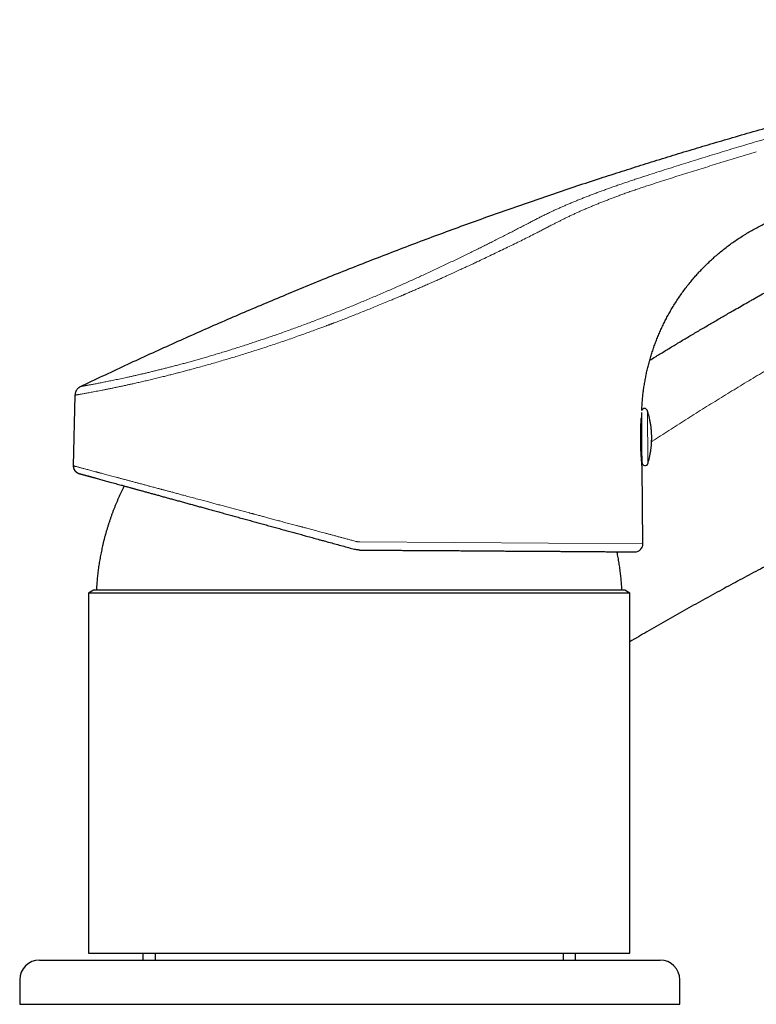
# Model space of a CAD drawing. Header units: millimetres. Extents: x 8 to 802, y 12 to 450.
# Tile 27 of 28: x 609 to 684, y 349 to 449. Entities that reach past the tile are written whole.
import ezdxf

# ---------------------------------------------------------------- set-up
doc = ezdxf.new("R2010")
doc.units = ezdxf.units.MM

msp = doc.modelspace()

# ---------------------------------------------------------------- linework, layer by layer
at = {"color": 7, "linetype": 'Continuous', "lineweight": 30}
for p, q in [((614.75, 410.69), (614.58, 403.51)), ((672.36, 403.77), (672.37, 403.71)), ((615.11, 402.74), (615.15, 402.73)), ((615.14, 402.73), (615.14, 402.73)), ((615.14, 402.73), (615.14, 402.73)), ((615.14, 402.73), (615.17, 402.72)), ((615.2, 402.71), (615.21, 402.71)), ((672.48, 395.56), (672.39, 403.41)), ((616.64, 390.86), (616.14, 390.57)), ((616.14, 390.57), (616.14, 353.96)), ((671.14, 390.57), (616.14, 390.57)), ((670.64, 390.86), (616.64, 390.86)), ((671.14, 390.57), (670.64, 390.86)), ((671.14, 353.96), (671.14, 390.57)), ((616.14, 353.96), (671.14, 353.96)), ((621.64, 353.96), (621.64, 353.26)), ((622.89, 353.96), (622.89, 353.26)), ((664.39, 353.26), (664.39, 353.96)), ((665.64, 353.26), (665.64, 353.96)), ((612.21, 353.26), (623.72, 353.26)), ((609.14, 351.26), (609.14, 348.76)), ((676.22, 348.76), (676.22, 351.26)), ((609.14, 348.76), (610.48, 348.76)), ((610.48, 348.76), (621.99, 348.76)), ((621.99, 348.76), (664.42, 348.76)), ((664.42, 348.76), (676.22, 348.76))]:
    msp.add_line(p, q, dxfattribs=at)
at = {"color": 8, "linetype": 'Continuous', "lineweight": 0}
for p, q in [((672.98, 403.73), (672.93, 409.13)), ((643.71, 395.76), (672.48, 395.56))]:
    msp.add_line(p, q, dxfattribs=at)
at = {"color": 7, "linetype": 'Continuous', "lineweight": 30}
for centre, radius, start, end in [((672.64, 409.03), 0.3, 17.9496, 161.4885), ((672.09, 403.96), 0.3, 0.508, 35.895), ((672.69, 403.82), 0.3, 180.508, 343.0664), ((671.68, 395.56), 0.8, 269.618, 0.618), ((611.14, 351.26), 2, 90, 180), ((674.22, 351.26), 2, 0, 90)]:
    msp.add_arc(centre, radius, start, end, dxfattribs=at)
for points, knots in [([(615.32, 411.56), (616.07, 411.92), (617.57, 412.64), (619.83, 413.7), (622.09, 414.75), (624.37, 415.78), (626.63, 416.8), (628.88, 417.79), (631.13, 418.77), (633.38, 419.73), (635.66, 420.69), (637.95, 421.64), (640.27, 422.59), (642.59, 423.52), (644.91, 424.43), (647.24, 425.33), (649.58, 426.22), (651.92, 427.1), (654.27, 427.96), (656.62, 428.81), (658.98, 429.64), (661.34, 430.46), (663.7, 431.27), (666.07, 432.06), (668.38, 432.82), (670.63, 433.54), (672.81, 434.23), (675, 434.91), (677.19, 435.58), (679.39, 436.23), (681.65, 436.9), (683.99, 437.57), (686.39, 438.24), (688.8, 438.9), (691.22, 439.55), (693.64, 440.18), (696.06, 440.79), (698.41, 441.38), (700.71, 441.94), (702.93, 442.47), (705.17, 442.98), (707.4, 443.49), (709.64, 443.98), (711.87, 444.46), (714.12, 444.93), (716.36, 445.39), (718.61, 445.83), (720.85, 446.27), (723.1, 446.69), (725.31, 447.09), (727.48, 447.47), (729.61, 447.84), (731.74, 448.19), (733.87, 448.53), (735.29, 448.75), (736.01, 448.86)], [0, 0, 0, 0, 0.01968, 0.03936, 0.05904, 0.078719, 0.098399, 0.117726, 0.137053, 0.15638, 0.175706, 0.195427, 0.215146, 0.234866, 0.254585, 0.274304, 0.294022, 0.313739, 0.333456, 0.353173, 0.372889, 0.392604, 0.412319, 0.432033, 0.451747, 0.469817, 0.487887, 0.505957, 0.524026, 0.542094, 0.560162, 0.579872, 0.599582, 0.619291, 0.638999, 0.658707, 0.678414, 0.698121, 0.716185, 0.734249, 0.752312, 0.770375, 0.788437, 0.806499, 0.824561, 0.842622, 0.860683, 0.878743, 0.896804, 0.914864, 0.931891, 0.948919, 0.965946, 0.982973, 1, 1, 1, 1]), ([(673.17, 414.24), (673.34, 414.34), (673.84, 414.65), (674.66, 415.15), (675.64, 415.74), (676.63, 416.34), (677.64, 416.94), (678.64, 417.53), (679.64, 418.11), (680.62, 418.69), (681.5, 419.2), (682.28, 419.64), (682.78, 419.93), (683.12, 420.12), (683.3, 420.22), (683.47, 420.32), (683.65, 420.43), (683.82, 420.52), (684.36, 420.82), (685.26, 421.34), (686.55, 422.05), (687.91, 422.8), (689.34, 423.58), (690.83, 424.39), (692.34, 425.19), (693.86, 426), (695.4, 426.79), (696.7, 427.46), (697.76, 428), (698.58, 428.42), (699.41, 428.84), (700.25, 429.26), (701.37, 429.81), (702.77, 430.5), (704.42, 431.3), (706.04, 432.08), (707.65, 432.84), (709.25, 433.58), (710.85, 434.32), (712.44, 435.04), (714, 435.74), (715.53, 436.41), (717.02, 437.07), (718.51, 437.71), (720, 438.34), (721.54, 438.99), (722.96, 439.58), (723.89, 439.96), (724.27, 440.11)], [0, 0, 0, 0, 0.0106984, 0.0304153, 0.0503901, 0.0706227, 0.0911131, 0.1118613, 0.131459, 0.1512813, 0.1713282, 0.1846822, 0.1981341, 0.2016734, 0.2052194, 0.208772, 0.2123315, 0.2158307, 0.2189769, 0.2445821, 0.2703075, 0.2961531, 0.3256691, 0.3553404, 0.385167, 0.4151488, 0.445286, 0.4755784, 0.4916355, 0.5077358, 0.5238794, 0.5400719, 0.5566919, 0.5892263, 0.621612, 0.6526972, 0.6836443, 0.7144531, 0.7451238, 0.7756563, 0.8060507, 0.8345817, 0.8629899, 0.8912753, 0.9194379, 0.9474777, 0.978627, 1, 1, 1, 1]), ([(672.36, 409.13), (672.36, 409.16), (672.37, 409.36), (672.39, 409.73), (672.43, 410.24), (672.48, 410.76), (672.55, 411.26), (672.62, 411.76), (672.71, 412.26), (672.8, 412.75), (672.91, 413.25), (673.03, 413.74), (673.17, 414.24), (673.31, 414.73), (673.47, 415.21), (673.63, 415.69), (673.81, 416.17), (674, 416.65), (674.2, 417.12), (674.41, 417.58), (674.63, 418.04), (674.86, 418.49), (675.1, 418.94), (675.36, 419.39), (675.63, 419.84), (675.92, 420.3), (676.23, 420.77), (676.56, 421.22), (676.9, 421.68), (677.24, 422.1), (677.57, 422.51), (677.91, 422.9), (678.26, 423.28), (678.61, 423.65), (678.97, 424.01), (679.35, 424.37), (679.74, 424.72), (680.15, 425.08), (680.59, 425.44), (681.03, 425.79), (681.49, 426.13), (681.96, 426.45), (682.43, 426.77), (682.92, 427.07), (683.41, 427.36), (683.91, 427.64), (684.42, 427.91), (684.93, 428.16), (685.45, 428.39), (685.98, 428.62), (686.33, 428.76), (686.51, 428.83)], [0, 0, 0, 0, 0.00352, 0.023585, 0.043631, 0.063654, 0.083653, 0.103269, 0.122861, 0.14243, 0.161976, 0.181899, 0.201804, 0.221692, 0.241566, 0.26143, 0.281285, 0.301135, 0.320982, 0.340829, 0.360677, 0.380531, 0.400392, 0.420263, 0.440144, 0.462027, 0.483924, 0.505837, 0.527763, 0.549702, 0.569658, 0.589623, 0.609595, 0.629573, 0.649555, 0.669539, 0.689525, 0.711516, 0.733525, 0.755562, 0.777637, 0.799759, 0.821937, 0.844178, 0.866487, 0.888864, 0.91131, 0.933417, 0.955577, 0.977777, 1, 1, 1, 1]), ([(731.22, 413.54), (730.57, 413.31), (729.28, 412.85), (727.35, 412.15), (725.43, 411.44), (723.51, 410.71), (721.6, 409.98), (719.74, 409.25), (717.92, 408.53), (716.14, 407.81), (714.37, 407.08), (712.6, 406.35), (710.77, 405.57), (708.88, 404.76), (706.94, 403.91), (705, 403.05), (703.06, 402.18), (701.14, 401.3), (699.22, 400.4), (697.31, 399.5), (695.41, 398.58), (693.52, 397.66), (691.64, 396.73), (689.76, 395.78), (687.89, 394.83), (686.03, 393.86), (684.18, 392.89), (682.33, 391.9), (680.46, 390.89), (678.58, 389.85), (676.67, 388.79), (674.77, 387.72), (672.93, 386.66), (671.72, 385.95), (671.14, 385.62)], [0, 0, 0, 0, 0.031014, 0.061974, 0.092881, 0.123737, 0.154542, 0.185298, 0.214252, 0.243164, 0.272035, 0.300867, 0.329658, 0.361747, 0.393788, 0.425784, 0.457735, 0.489642, 0.521507, 0.55333, 0.585112, 0.616855, 0.648558, 0.680224, 0.711852, 0.743444, 0.775001, 0.806523, 0.83801, 0.870962, 0.903877, 0.936758, 0.969604, 1, 1, 1, 1]), ([(615.32, 411.56), (615.29, 411.55), (615.24, 411.52), (615.17, 411.47), (615.1, 411.42), (615.03, 411.35), (614.97, 411.28), (614.91, 411.21), (614.87, 411.12), (614.83, 411.04), (614.8, 410.95), (614.77, 410.86), (614.76, 410.77), (614.76, 410.72), (614.75, 410.69)], [0, 0, 0, 0, 0.080137, 0.161965, 0.245196, 0.329513, 0.414569, 0.5, 0.585431, 0.670487, 0.754804, 0.838035, 0.919863, 1, 1, 1, 1]), ([(672.39, 404.14), (672.39, 404.17), (672.39, 404.23), (672.39, 404.33), (672.39, 404.43), (672.38, 404.5), (672.38, 404.56), (672.38, 404.63), (672.38, 404.69), (672.38, 404.78), (672.38, 404.9), (672.38, 405.04), (672.38, 405.2), (672.38, 405.36), (672.38, 405.52), (672.37, 405.69), (672.37, 405.86), (672.37, 406.04), (672.37, 406.18), (672.37, 406.3), (672.37, 406.39), (672.37, 406.48), (672.37, 406.57), (672.37, 406.66), (672.36, 406.78), (672.36, 406.94), (672.36, 407.13), (672.36, 407.32), (672.36, 407.5), (672.36, 407.67), (672.36, 407.83), (672.35, 407.98), (672.35, 408.1), (672.35, 408.19), (672.35, 408.25), (672.35, 408.31), (672.35, 408.37), (672.35, 408.45), (672.35, 408.54), (672.35, 408.64), (672.35, 408.73), (672.35, 408.81), (672.35, 408.87), (672.35, 408.92), (672.35, 408.94), (672.35, 408.94)], [0, 0, 0, 0, 0.029769, 0.059296, 0.088728, 0.102615, 0.116529, 0.130486, 0.144502, 0.158591, 0.18743, 0.21601, 0.244464, 0.272928, 0.301537, 0.330423, 0.359262, 0.387842, 0.416297, 0.430521, 0.444765, 0.459045, 0.473378, 0.48778, 0.502268, 0.534139, 0.565749, 0.597282, 0.62892, 0.660844, 0.690601, 0.720121, 0.749552, 0.76344, 0.777357, 0.791319, 0.80534, 0.819437, 0.848276, 0.876856, 0.90531, 0.933774, 0.962382, 0.991269, 1, 1, 1, 1]), ([(672.98, 403.73), (672.99, 403.76), (673.01, 403.84), (673.05, 403.98), (673.1, 404.15), (673.14, 404.32), (673.18, 404.5), (673.21, 404.67), (673.24, 404.84), (673.27, 405.02), (673.29, 405.19), (673.32, 405.37), (673.33, 405.55), (673.35, 405.72), (673.36, 405.9), (673.36, 406.08), (673.37, 406.26), (673.37, 406.43), (673.37, 406.61), (673.36, 406.79), (673.35, 406.97), (673.33, 407.14), (673.32, 407.32), (673.3, 407.5), (673.27, 407.67), (673.24, 407.85), (673.21, 408.02), (673.18, 408.2), (673.14, 408.37), (673.1, 408.54), (673.05, 408.71), (673, 408.89), (672.96, 409.02), (672.94, 409.1), (672.93, 409.13)], [0, 0, 0, 0, 0.0144127, 0.046774, 0.0791391, 0.1115077, 0.1438799, 0.1762555, 0.2086344, 0.2410165, 0.2734018, 0.3057902, 0.3381817, 0.3705762, 0.4029736, 0.435374, 0.4677773, 0.5001835, 0.5325926, 0.5650046, 0.5974195, 0.6298373, 0.6622581, 0.6946818, 0.7271086, 0.7595384, 0.7919714, 0.8244076, 0.856847, 0.8892897, 0.9217359, 0.9541857, 0.986639, 1, 1, 1, 1]), ([(672.36, 403.74), (672.36, 403.77), (672.36, 403.82), (672.35, 403.91), (672.34, 404.01), (672.33, 404.11), (672.33, 404.22), (672.32, 404.34), (672.31, 404.46), (672.3, 404.59), (672.29, 404.73), (672.29, 404.86), (672.28, 405.01), (672.27, 405.15), (672.27, 405.3), (672.26, 405.46), (672.26, 405.61), (672.25, 405.76), (672.25, 405.92), (672.25, 406.08), (672.25, 406.23), (672.25, 406.39), (672.25, 406.55), (672.25, 406.7), (672.25, 406.85), (672.25, 407), (672.26, 407.15), (672.26, 407.29), (672.26, 407.43), (672.27, 407.56), (672.27, 407.69), (672.28, 407.81), (672.29, 407.92), (672.29, 408), (672.29, 408.03)], [0, 0, 0, 0, 0.03139, 0.062695, 0.094028, 0.125505, 0.156677, 0.187832, 0.219076, 0.250517, 0.281653, 0.31276, 0.343947, 0.375317, 0.40677, 0.437995, 0.469097, 0.500185, 0.531606, 0.562871, 0.594087, 0.625362, 0.656509, 0.687619, 0.718803, 0.750173, 0.781545, 0.812731, 0.843845, 0.875001, 0.906466, 0.937712, 0.968851, 1, 1, 1, 1]), ([(672.29, 408.03), (672.29, 408.06), (672.3, 408.12), (672.3, 408.2), (672.31, 408.28), (672.31, 408.34), (672.32, 408.37), (672.32, 408.38)], [0, 0, 0, 0, 0.217302, 0.44312, 0.67747, 0.920367, 1, 1, 1, 1]), ([(614.58, 403.51), (614.58, 403.48), (614.58, 403.41), (614.6, 403.31), (614.63, 403.22), (614.67, 403.13), (614.72, 403.04), (614.78, 402.96), (614.84, 402.9), (614.92, 402.84), (615, 402.79), (615.06, 402.75), (615.1, 402.74), (615.11, 402.74)], [0, 0, 0, 0, 0.09872, 0.197434, 0.296147, 0.394862, 0.49358, 0.5923, 0.685384, 0.778464, 0.871542, 0.964623, 1, 1, 1, 1]), ([(614.58, 403.51), (614.58, 403.51), (614.58, 403.51), (614.59, 403.51), (614.59, 403.51)], [0, 0, 0, 0, 0.88325, 1, 1, 1, 1]), ([(614.59, 403.51), (614.59, 403.48), (614.59, 403.44), (614.6, 403.37), (614.61, 403.3), (614.63, 403.22), (614.66, 403.16), (614.69, 403.11), (614.71, 403.07), (614.73, 403.03), (614.76, 403), (614.79, 402.96), (614.83, 402.91), (614.89, 402.86), (614.94, 402.83), (614.98, 402.8), (615.01, 402.78), (615.05, 402.76), (615.09, 402.75), (615.13, 402.73), (615.15, 402.73)], [0, 0, 0, 0, 0.071691, 0.138584, 0.200679, 0.284805, 0.358146, 0.409056, 0.453058, 0.492293, 0.532107, 0.572754, 0.642334, 0.714224, 0.783876, 0.822524, 0.858809, 0.894224, 0.940459, 1, 1, 1, 1]), ([(672.39, 403.41), (672.39, 403.42), (672.39, 403.42), (672.39, 403.45), (672.39, 403.49), (672.38, 403.54), (672.38, 403.6), (672.37, 403.66), (672.37, 403.72), (672.36, 403.74)], [0, 0, 0, 0, 0.1627433, 0.3251135, 0.4882649, 0.6161728, 0.7437352, 0.8714969, 1, 1, 1, 1]), ([(672.39, 403.82), (672.39, 403.82), (672.39, 403.82), (672.39, 403.82), (672.39, 403.84), (672.39, 403.87), (672.39, 403.91), (672.39, 403.97), (672.39, 404.04), (672.39, 404.11), (672.39, 404.14)], [0, 0, 0, 0, 0.081465, 0.163501, 0.246102, 0.397686, 0.548, 0.69791, 0.848289, 1, 1, 1, 1]), ([(615.17, 402.72), (615.17, 402.72), (615.17, 402.72), (615.19, 402.71), (615.2, 402.71), (615.2, 402.71)], [0, 0, 0, 0, 0.47144, 0.942099, 1, 1, 1, 1]), ([(615.19, 402.71), (615.19, 402.71), (615.2, 402.71), (615.23, 402.7), (615.25, 402.7), (615.29, 402.69), (615.32, 402.68), (615.37, 402.66), (615.42, 402.65), (615.47, 402.64), (615.53, 402.62), (615.59, 402.6), (615.67, 402.58), (615.74, 402.56), (615.83, 402.54), (615.93, 402.51), (616.03, 402.48), (616.14, 402.45), (616.26, 402.42), (616.39, 402.38), (616.53, 402.35), (616.63, 402.32), (616.69, 402.3), (616.69, 402.3)], [0, 0, 0, 0, 0.040234, 0.081844, 0.124827, 0.169185, 0.214916, 0.262022, 0.310501, 0.356148, 0.402948, 0.450902, 0.50001, 0.550273, 0.601689, 0.654258, 0.707982, 0.762859, 0.81889, 0.876075, 0.934413, 0.990475, 1, 1, 1, 1]), ([(615.2, 402.71), (615.2, 402.71), (615.21, 402.71), (615.21, 402.71), (615.22, 402.71)], [0, 0, 0, 0, 0.499849, 1, 1, 1, 1]), ([(615.23, 402.7), (615.23, 402.7), (615.25, 402.7), (615.27, 402.69), (615.3, 402.68), (615.34, 402.67), (615.38, 402.66), (615.43, 402.65), (615.49, 402.63), (615.55, 402.61), (615.62, 402.59), (615.7, 402.57), (615.79, 402.55), (615.88, 402.52), (615.98, 402.5), (616.08, 402.47), (616.19, 402.44), (616.3, 402.41), (616.42, 402.37), (616.56, 402.34), (616.7, 402.3), (616.82, 402.27), (616.88, 402.25), (616.89, 402.25)], [0, 0, 0, 0, 0.028588, 0.068266, 0.109328, 0.151771, 0.195597, 0.240805, 0.289648, 0.340008, 0.391885, 0.445277, 0.500187, 0.556612, 0.606184, 0.65687, 0.70867, 0.761584, 0.815612, 0.870754, 0.92701, 0.990179, 1, 1, 1, 1]), ([(616.7, 402.3), (616.7, 402.3), (616.77, 402.28), (616.91, 402.24), (617.13, 402.18), (617.35, 402.12), (617.59, 402.05), (617.83, 401.99), (618.08, 401.92), (618.34, 401.85), (618.62, 401.77), (618.9, 401.69), (619.18, 401.62), (619.46, 401.54), (619.76, 401.46), (620.06, 401.37), (620.38, 401.29), (620.7, 401.2), (621.02, 401.11), (621.36, 401.02), (621.71, 400.92), (622.06, 400.82), (622.41, 400.73), (622.77, 400.63), (623.14, 400.53), (623.53, 400.42), (623.93, 400.31), (624.35, 400.19), (624.78, 400.07), (625.22, 399.96), (625.66, 399.83), (626.1, 399.71), (626.54, 399.59), (626.98, 399.47), (627.42, 399.35), (627.87, 399.22), (628.34, 399.09), (628.84, 398.96), (629.36, 398.82), (629.88, 398.67), (630.41, 398.53), (630.95, 398.38), (631.49, 398.23), (632.04, 398.08), (632.58, 397.93), (633.12, 397.78), (633.65, 397.63), (634.19, 397.49), (634.73, 397.34), (635.27, 397.19), (635.8, 397.04), (636.33, 396.9), (636.85, 396.75), (637.38, 396.61), (637.9, 396.47), (638.45, 396.32), (639.02, 396.16), (639.44, 396.04), (639.66, 395.98), (639.69, 395.97)], [0, 0, 0, 0, 0.000532, 0.019853, 0.039208, 0.058607, 0.076961, 0.095295, 0.113619, 0.13194, 0.150267, 0.168607, 0.185919, 0.203258, 0.220629, 0.238015, 0.255313, 0.272599, 0.289878, 0.307156, 0.324441, 0.34174, 0.358748, 0.375782, 0.392847, 0.40995, 0.428308, 0.44665, 0.464985, 0.48332, 0.501663, 0.52002, 0.537349, 0.554704, 0.572092, 0.589495, 0.606815, 0.626131, 0.645438, 0.664745, 0.684061, 0.703394, 0.722752, 0.742145, 0.761579, 0.779976, 0.798353, 0.816718, 0.835079, 0.853441, 0.871813, 0.88915, 0.906507, 0.923891, 0.941296, 0.958663, 0.978023, 0.997365, 1, 1, 1, 1]), ([(619.76, 401.46), (619.73, 401.41), (619.66, 401.27), (619.55, 401.04), (619.41, 400.75), (619.28, 400.47), (619.15, 400.18), (619.03, 399.89), (618.91, 399.6), (618.79, 399.31), (618.67, 399.02), (618.56, 398.73), (618.45, 398.43), (618.35, 398.13), (618.25, 397.83), (618.15, 397.53), (618.06, 397.23), (617.96, 396.92), (617.88, 396.62), (617.79, 396.31), (617.71, 396), (617.63, 395.69), (617.56, 395.39), (617.5, 395.09), (617.44, 394.81), (617.38, 394.53), (617.33, 394.24), (617.28, 393.96), (617.23, 393.67), (617.18, 393.39), (617.14, 393.1), (617.11, 392.82), (617.07, 392.53), (617.04, 392.25), (617.01, 391.96), (616.98, 391.68), (616.96, 391.39), (616.94, 391.12), (616.93, 390.94), (616.93, 390.86)], [0, 0, 0, 0, 0.014264, 0.042581, 0.070919, 0.099279, 0.127662, 0.15607, 0.184504, 0.212965, 0.241456, 0.269979, 0.298535, 0.327126, 0.355756, 0.384427, 0.413143, 0.441906, 0.470722, 0.499596, 0.528532, 0.557537, 0.586618, 0.612784, 0.638945, 0.665099, 0.691246, 0.717383, 0.743509, 0.769621, 0.795717, 0.821793, 0.847844, 0.873861, 0.899834, 0.925747, 0.951574, 0.977268, 1, 1, 1, 1]), ([(639.69, 395.97), (639.82, 395.94), (640.15, 395.85), (640.69, 395.7), (641.31, 395.53), (641.93, 395.36), (642.56, 395.19), (642.97, 395.07), (643.18, 395.02)], [0, 0, 0, 0, 0.109241, 0.287218, 0.465282, 0.643433, 0.821672, 1, 1, 1, 1]), ([(643.7, 394.94), (643.89, 394.94), (644.28, 394.94), (644.87, 394.93), (645.46, 394.93), (646.04, 394.93), (646.63, 394.92), (647.21, 394.92), (647.79, 394.91), (648.39, 394.91), (648.99, 394.91), (649.6, 394.9), (650.2, 394.9), (650.81, 394.89), (651.41, 394.89), (651.99, 394.89), (652.57, 394.88), (653.13, 394.88), (653.68, 394.88), (654.23, 394.87), (654.78, 394.87), (655.32, 394.86), (655.86, 394.86), (656.39, 394.86), (656.93, 394.85), (657.47, 394.85), (658, 394.85), (658.52, 394.84), (659.04, 394.84), (659.38, 394.84), (659.54, 394.84)], [0, 0, 0, 0, 0.034847, 0.069654, 0.104436, 0.139208, 0.173986, 0.208784, 0.243617, 0.27881, 0.315693, 0.352545, 0.389384, 0.426228, 0.463094, 0.5, 0.535245, 0.570448, 0.605624, 0.640788, 0.675956, 0.711145, 0.746368, 0.781276, 0.817744, 0.854184, 0.890612, 0.927046, 0.963503, 1, 1, 1, 1]), ([(659.54, 394.84), (659.72, 394.84), (660.06, 394.83), (660.56, 394.83), (661.05, 394.83), (661.54, 394.82), (662.01, 394.82), (662.47, 394.82), (662.91, 394.81), (663.33, 394.81), (663.74, 394.81), (664.15, 394.81), (664.5, 394.8), (664.79, 394.8), (665.02, 394.8), (665.25, 394.8), (665.48, 394.8), (665.7, 394.8), (665.97, 394.79), (666.26, 394.79), (666.59, 394.79), (666.92, 394.79), (667.24, 394.78), (667.56, 394.78), (667.87, 394.78), (668.17, 394.78), (668.47, 394.78), (668.75, 394.77), (669.03, 394.77), (669.3, 394.77), (669.55, 394.77), (669.79, 394.77), (670.01, 394.77), (670.21, 394.77), (670.4, 394.76), (670.57, 394.76), (670.73, 394.76), (670.86, 394.76), (670.96, 394.76), (671.04, 394.76), (671.11, 394.76), (671.18, 394.76), (671.24, 394.76), (671.31, 394.76), (671.39, 394.76), (671.46, 394.76), (671.52, 394.76), (671.58, 394.76), (671.62, 394.76), (671.65, 394.76), (671.67, 394.76), (671.67, 394.76), (671.67, 394.76)], [0, 0, 0, 0, 0.023071, 0.046093, 0.069076, 0.092032, 0.114972, 0.137908, 0.15954, 0.181187, 0.20286, 0.224567, 0.246318, 0.259636, 0.272934, 0.286216, 0.299484, 0.312739, 0.325984, 0.346782, 0.367568, 0.388352, 0.410627, 0.432919, 0.455239, 0.477595, 0.5, 0.523767, 0.54748, 0.571151, 0.594791, 0.618415, 0.642033, 0.664308, 0.6866, 0.708919, 0.731276, 0.75368, 0.766607, 0.779517, 0.792411, 0.805293, 0.818163, 0.831024, 0.85122, 0.871406, 0.89159, 0.913222, 0.934869, 0.956542, 0.978249, 1, 1, 1, 1]), ([(670.35, 390.86), (670.34, 390.91), (670.34, 391.05), (670.32, 391.28), (670.3, 391.54), (670.28, 391.81), (670.25, 392.08), (670.22, 392.36), (670.19, 392.63), (670.16, 392.91), (670.12, 393.19), (670.08, 393.47), (670.03, 393.75), (669.98, 394.04), (669.93, 394.32), (669.89, 394.56), (669.85, 394.71), (669.84, 394.77)], [0, 0, 0, 0, 0.038866, 0.105009, 0.172445, 0.240933, 0.310289, 0.380374, 0.451076, 0.522309, 0.594002, 0.666098, 0.738549, 0.811314, 0.884362, 0.957662, 1, 1, 1, 1]), ([(611.14, 353.26), (611.14, 353.26), (611.14, 353.26), (611.16, 353.26), (611.2, 353.26), (611.26, 353.26), (611.32, 353.26), (611.41, 353.26), (611.5, 353.26), (611.62, 353.26), (611.74, 353.26), (611.88, 353.26), (612.04, 353.26), (612.15, 353.26), (612.21, 353.26)], [0, 0, 0, 0, 0.083581, 0.16685, 0.249967, 0.333091, 0.416382, 0.499999, 0.583581, 0.66685, 0.749967, 0.833091, 0.916383, 1, 1, 1, 1]), ([(623.72, 353.26), (623.81, 353.26), (623.99, 353.26), (624.27, 353.26), (624.57, 353.26), (624.87, 353.26), (625.19, 353.26), (625.47, 353.26), (625.71, 353.26), (625.91, 353.26), (626.11, 353.26), (626.32, 353.26), (626.52, 353.26), (626.74, 353.26), (626.95, 353.26), (627.23, 353.26), (627.57, 353.26), (627.97, 353.26), (628.38, 353.26), (628.79, 353.26), (629.22, 353.26), (629.65, 353.26), (630.07, 353.26), (630.49, 353.26), (630.93, 353.26), (631.37, 353.26), (631.82, 353.26), (632.29, 353.26), (632.78, 353.26), (633.27, 353.26), (633.76, 353.26), (634.26, 353.26), (634.7, 353.26), (635.07, 353.26), (635.38, 353.26), (635.68, 353.26), (635.99, 353.26), (636.3, 353.26), (636.61, 353.26), (636.92, 353.26), (637.3, 353.26), (637.75, 353.26), (638.27, 353.26), (638.79, 353.26), (639.32, 353.26), (639.84, 353.26), (640.36, 353.26), (640.87, 353.26), (641.37, 353.26), (641.87, 353.26), (642.38, 353.26), (642.89, 353.26), (643.42, 353.26), (643.96, 353.26), (644.49, 353.26), (645.03, 353.26), (645.56, 353.26), (646.02, 353.26), (646.4, 353.26), (646.72, 353.26), (647.03, 353.26), (647.34, 353.26), (647.65, 353.26), (647.96, 353.26), (648.27, 353.26), (648.66, 353.26), (649.12, 353.26), (649.66, 353.26), (650.19, 353.26), (650.72, 353.26), (651.24, 353.26), (651.75, 353.26), (652.25, 353.26), (652.73, 353.26), (653.21, 353.26), (653.68, 353.26), (654.16, 353.26), (654.64, 353.26), (655.12, 353.26), (655.6, 353.26), (656.07, 353.26), (656.53, 353.26), (656.92, 353.26), (657.24, 353.26), (657.5, 353.26), (657.76, 353.26), (658.02, 353.26), (658.27, 353.26), (658.52, 353.26), (658.77, 353.26), (659.07, 353.26), (659.41, 353.26), (659.8, 353.26), (660.17, 353.26), (660.54, 353.26), (660.9, 353.26), (661.24, 353.26), (661.57, 353.26), (661.88, 353.26), (662.18, 353.26), (662.48, 353.26), (662.67, 353.26), (662.76, 353.26)], [0, 0, 0, 0, 0.011519, 0.023011, 0.034483, 0.045939, 0.057388, 0.068834, 0.075581, 0.082331, 0.089084, 0.095843, 0.102609, 0.109382, 0.116165, 0.122957, 0.134861, 0.146736, 0.158588, 0.170423, 0.18225, 0.194075, 0.205228, 0.216392, 0.227571, 0.238772, 0.25, 0.261904, 0.273778, 0.28563, 0.297466, 0.309293, 0.321117, 0.328087, 0.33506, 0.342038, 0.349022, 0.356013, 0.363012, 0.370022, 0.377043, 0.388561, 0.400053, 0.411523, 0.42298, 0.434428, 0.445874, 0.456671, 0.467476, 0.478296, 0.489136, 0.5, 0.511518, 0.523009, 0.53448, 0.545937, 0.557385, 0.568831, 0.575578, 0.582328, 0.589082, 0.595841, 0.602607, 0.609381, 0.616164, 0.622957, 0.634861, 0.646736, 0.658588, 0.670423, 0.68225, 0.694075, 0.705228, 0.716392, 0.727571, 0.738772, 0.75, 0.761904, 0.773778, 0.78563, 0.797466, 0.809293, 0.821117, 0.828087, 0.83506, 0.842038, 0.849022, 0.856013, 0.863012, 0.870022, 0.877043, 0.888562, 0.900054, 0.911526, 0.922982, 0.934431, 0.945877, 0.956673, 0.967478, 0.978298, 0.989137, 1, 1, 1, 1]), ([(662.76, 353.26), (662.95, 353.26), (663.32, 353.26), (663.86, 353.26), (664.39, 353.26), (664.9, 353.26), (665.4, 353.26), (665.84, 353.26), (666.21, 353.26), (666.53, 353.26), (666.84, 353.26), (667.14, 353.26), (667.44, 353.26), (667.74, 353.26), (668.08, 353.26), (668.44, 353.26), (668.83, 353.26), (669.21, 353.26), (669.57, 353.26), (669.86, 353.26), (670.08, 353.26), (670.25, 353.26), (670.41, 353.26), (670.57, 353.26), (670.72, 353.26), (670.87, 353.26), (671.02, 353.26), (671.21, 353.26), (671.43, 353.26), (671.68, 353.26), (671.92, 353.26), (672.15, 353.26), (672.37, 353.26), (672.57, 353.26), (672.76, 353.26), (672.93, 353.26), (673.09, 353.26), (673.24, 353.26), (673.38, 353.26), (673.5, 353.26), (673.63, 353.26), (673.75, 353.26), (673.86, 353.26), (673.96, 353.26), (674.04, 353.26), (674.11, 353.26), (674.16, 353.26), (674.19, 353.26), (674.22, 353.26), (674.22, 353.26), (674.22, 353.26)], [0, 0, 0, 0, 0.025165, 0.050309, 0.075439, 0.100558, 0.125674, 0.150791, 0.167711, 0.184635, 0.201565, 0.218504, 0.235453, 0.252804, 0.270311, 0.294804, 0.319283, 0.343753, 0.368219, 0.392687, 0.404704, 0.416723, 0.428746, 0.440771, 0.452801, 0.464835, 0.476874, 0.488919, 0.511715, 0.534492, 0.557255, 0.580008, 0.602755, 0.625499, 0.648247, 0.669103, 0.689969, 0.710846, 0.731737, 0.752751, 0.77388, 0.799216, 0.824536, 0.849846, 0.875151, 0.900458, 0.92532, 0.950194, 0.975086, 1, 1, 1, 1])]:
    msp.add_open_spline(points, degree=3, knots=knots, dxfattribs=at)
at = {"color": 8, "linetype": 'Continuous', "lineweight": 0}
for points, knots in [([(724.26, 446.25), (723.48, 446.1), (721.93, 445.8), (719.6, 445.33), (717.27, 444.85), (714.95, 444.36), (712.63, 443.85), (710.31, 443.33), (708.06, 442.81), (705.88, 442.3), (703.76, 441.79), (701.65, 441.26), (699.53, 440.73), (697.42, 440.19), (695.32, 439.63), (693.21, 439.07), (691.11, 438.49), (689.01, 437.91), (686.91, 437.31), (684.82, 436.7), (682.77, 436.1), (680.76, 435.49), (678.8, 434.89), (676.84, 434.28), (674.88, 433.66), (673.57, 433.24), (672.92, 433.03)], [0, 0, 0, 0, 0.0448, 0.089613, 0.134425, 0.179231, 0.224029, 0.268826, 0.313624, 0.354696, 0.395774, 0.436855, 0.477929, 0.518983, 0.560022, 0.601071, 0.64214, 0.683225, 0.724316, 0.765397, 0.806457, 0.845147, 0.88382, 0.922492, 0.9612, 1, 1, 1, 1]), ([(736.83, 437.99), (736.16, 437.74), (734.81, 437.24), (732.8, 436.46), (730.79, 435.67), (728.79, 434.87), (726.79, 434.06), (724.84, 433.25), (722.93, 432.45), (721.07, 431.64), (719.22, 430.83), (717.37, 430.01), (715.52, 429.17), (713.69, 428.32), (711.86, 427.47), (710.03, 426.6), (708.21, 425.72), (706.41, 424.83), (704.63, 423.94), (702.86, 423.05), (701.1, 422.14), (699.33, 421.22), (697.56, 420.28), (695.79, 419.33), (694.02, 418.36), (692.26, 417.39), (690.51, 416.4), (688.79, 415.42), (687.07, 414.43), (685.37, 413.43), (683.66, 412.41), (681.95, 411.38), (680.23, 410.32), (678.52, 409.26), (676.81, 408.19), (675.12, 407.1), (673.97, 406.36), (673.38, 405.98), (673.36, 405.96)], [0, 0, 0, 0, 0.030327, 0.060631, 0.090912, 0.121171, 0.151408, 0.181625, 0.210097, 0.238551, 0.266989, 0.295411, 0.323818, 0.35221, 0.380589, 0.408954, 0.437306, 0.465647, 0.49347, 0.521283, 0.549085, 0.576878, 0.605168, 0.633448, 0.661721, 0.689985, 0.718242, 0.745988, 0.773727, 0.80146, 0.829187, 0.857474, 0.885757, 0.914033, 0.942306, 0.970573, 0.998836, 1, 1, 1, 1]), ([(673.27, 432.08), (673.86, 432.27), (675.04, 432.66), (676.83, 433.22), (678.62, 433.78), (680.41, 434.33), (682.2, 434.87), (683.4, 435.23), (684, 435.41)], [0, 0, 0, 0, 0.166241, 0.332869, 0.499672, 0.666509, 0.833298, 1, 1, 1, 1]), ([(672.92, 433.03), (672.76, 432.97), (672.43, 432.87), (671.95, 432.71), (671.46, 432.55), (670.98, 432.39), (670.5, 432.23), (670.02, 432.06), (669.55, 431.9), (669.09, 431.74), (668.66, 431.58), (668.24, 431.43), (667.83, 431.28), (667.42, 431.12), (667.02, 430.97), (666.62, 430.81), (666.22, 430.66), (665.84, 430.5), (665.45, 430.34), (665.08, 430.19), (664.71, 430.03), (664.34, 429.87), (663.99, 429.71), (663.64, 429.56), (663.3, 429.4), (662.95, 429.23), (662.58, 429.06), (662.2, 428.87), (661.83, 428.68), (661.46, 428.49), (661.1, 428.3), (660.86, 428.17), (660.73, 428.11)], [0, 0, 0, 0, 0.03581, 0.071608, 0.107355, 0.143026, 0.178608, 0.214096, 0.249493, 0.284809, 0.31646, 0.348061, 0.379618, 0.411135, 0.442611, 0.474041, 0.505416, 0.53666, 0.567857, 0.59902, 0.630156, 0.661269, 0.691805, 0.722318, 0.752807, 0.783271, 0.819502, 0.855693, 0.891839, 0.927938, 0.963988, 1, 1, 1, 1]), ([(661.69, 427.2), (661.83, 427.26), (662.09, 427.4), (662.48, 427.6), (662.86, 427.8), (663.22, 427.99), (663.55, 428.16), (663.86, 428.31), (664.17, 428.47), (664.49, 428.63), (664.81, 428.79), (665.14, 428.94), (665.48, 429.1), (665.82, 429.26), (666.17, 429.42), (666.53, 429.57), (666.9, 429.73), (667.26, 429.88), (667.64, 430.04), (668.01, 430.19), (668.39, 430.34), (668.77, 430.49), (669.16, 430.64), (669.54, 430.79), (669.93, 430.93), (670.35, 431.09), (670.8, 431.25), (671.28, 431.42), (671.77, 431.58), (672.26, 431.75), (672.76, 431.92), (673.1, 432.03), (673.27, 432.08)], [0, 0, 0, 0, 0.040635, 0.080829, 0.120481, 0.159578, 0.189941, 0.220048, 0.249961, 0.279753, 0.310104, 0.340472, 0.370917, 0.401477, 0.432169, 0.462985, 0.493887, 0.524755, 0.555637, 0.586538, 0.617471, 0.648459, 0.67898, 0.70962, 0.74042, 0.771416, 0.808619, 0.846193, 0.884155, 0.922491, 0.961142, 1, 1, 1, 1]), ([(660.73, 428.11), (660.58, 428.03), (660.26, 427.87), (659.78, 427.62), (659.3, 427.37), (658.8, 427.11), (658.3, 426.86), (657.8, 426.6), (657.3, 426.35), (656.81, 426.1), (656.33, 425.86), (655.84, 425.62), (655.35, 425.38), (654.86, 425.14), (654.34, 424.89), (653.81, 424.63), (653.25, 424.36), (652.69, 424.09), (652.13, 423.83), (651.56, 423.56), (650.99, 423.29), (650.43, 423.03), (649.89, 422.78), (649.35, 422.54), (648.82, 422.3), (648.28, 422.05), (647.73, 421.81), (647.17, 421.57), (646.6, 421.31), (646, 421.05), (645.4, 420.8), (644.8, 420.54), (644.19, 420.29), (643.59, 420.03), (643, 419.79), (642.42, 419.56), (641.87, 419.33), (641.31, 419.11), (640.75, 418.89), (640.19, 418.67), (639.62, 418.45), (639.03, 418.22), (638.42, 417.99), (637.82, 417.77), (637.21, 417.54), (636.61, 417.33), (636.01, 417.11), (635.43, 416.9), (634.86, 416.71), (634.32, 416.52), (633.78, 416.34), (633.24, 416.16), (632.71, 415.98), (632.16, 415.8), (631.6, 415.62), (631.03, 415.44), (630.46, 415.26), (629.9, 415.09), (629.35, 414.92), (628.8, 414.76), (628.27, 414.6), (627.76, 414.45), (627.28, 414.32), (626.8, 414.18), (626.33, 414.05), (625.86, 413.92), (625.41, 413.8), (624.98, 413.69), (624.55, 413.58), (624.14, 413.47), (623.73, 413.37), (623.33, 413.27), (622.93, 413.17), (622.55, 413.08), (622.16, 412.98), (621.78, 412.89), (621.41, 412.81), (621.04, 412.72), (620.68, 412.64), (620.34, 412.56), (620, 412.49), (619.69, 412.42), (619.39, 412.36), (619.09, 412.29), (618.81, 412.24), (618.54, 412.18), (618.28, 412.13), (618.03, 412.07), (617.78, 412.03), (617.54, 411.98), (617.31, 411.93), (617.1, 411.89), (616.89, 411.85), (616.7, 411.82), (616.52, 411.78), (616.36, 411.75), (616.21, 411.72), (616.07, 411.7), (615.94, 411.68), (615.83, 411.65), (615.72, 411.64), (615.63, 411.62), (615.55, 411.6), (615.48, 411.59), (615.42, 411.58), (615.38, 411.57), (615.35, 411.57), (615.33, 411.56), (615.32, 411.56), (615.32, 411.56)], [0, 0, 0, 0, 0.009992, 0.019982, 0.02997, 0.039956, 0.049942, 0.059928, 0.069913, 0.079066, 0.088219, 0.097373, 0.106526, 0.11568, 0.124833, 0.134819, 0.144804, 0.154789, 0.164774, 0.174758, 0.184741, 0.194723, 0.203872, 0.21302, 0.222168, 0.231315, 0.240461, 0.249607, 0.259585, 0.269562, 0.279539, 0.289517, 0.299495, 0.309473, 0.319451, 0.328597, 0.337744, 0.34689, 0.356037, 0.365183, 0.374329, 0.384306, 0.394283, 0.40426, 0.414237, 0.424214, 0.434191, 0.444168, 0.453315, 0.462463, 0.471611, 0.48076, 0.489911, 0.499063, 0.50905, 0.519038, 0.529027, 0.539018, 0.54901, 0.559004, 0.568998, 0.578161, 0.587324, 0.596489, 0.605654, 0.614821, 0.623989, 0.632741, 0.641494, 0.650249, 0.659005, 0.667762, 0.67652, 0.68528, 0.694041, 0.703221, 0.712402, 0.721584, 0.730769, 0.739954, 0.749141, 0.757911, 0.766683, 0.775456, 0.78423, 0.793005, 0.80178, 0.810557, 0.819335, 0.828531, 0.837728, 0.846926, 0.856124, 0.865323, 0.874522, 0.883304, 0.892086, 0.900869, 0.909651, 0.918434, 0.927218, 0.936001, 0.944785, 0.953987, 0.963189, 0.972392, 0.981594, 0.990797, 1, 1, 1, 1]), ([(633.53, 415.37), (633.74, 415.44), (634.17, 415.58), (634.83, 415.8), (635.49, 416.02), (636.17, 416.25), (636.86, 416.49), (637.52, 416.73), (638.17, 416.96), (638.8, 417.18), (639.5, 417.44), (640.02, 417.63), (640.36, 417.76), (640.44, 417.79), (640.53, 417.82), (640.61, 417.85), (640.69, 417.89), (640.78, 417.92), (640.86, 417.95), (641.09, 418.03), (641.46, 418.17), (641.98, 418.38), (642.52, 418.58), (643.07, 418.8), (643.64, 419.03), (644.23, 419.26), (644.83, 419.51), (645.46, 419.76), (646.11, 420.03), (646.69, 420.27), (647.21, 420.49), (647.64, 420.67), (647.95, 420.8), (648.12, 420.87), (648.17, 420.89), (648.22, 420.92), (648.28, 420.94), (648.33, 420.96), (648.51, 421.04), (648.83, 421.18), (649.3, 421.38), (649.78, 421.59), (650.26, 421.8), (650.74, 422.01), (651.19, 422.21), (651.56, 422.37), (651.77, 422.47), (651.85, 422.5), (651.87, 422.52), (651.9, 422.53), (651.93, 422.54), (651.95, 422.55), (652.09, 422.61), (652.33, 422.72), (652.67, 422.88), (652.99, 423.02), (653.29, 423.16), (653.57, 423.29), (653.83, 423.41), (654.07, 423.52), (654.29, 423.62), (654.5, 423.72), (654.68, 423.8), (654.85, 423.88), (655, 423.95), (655.14, 424.02), (655.26, 424.07), (655.33, 424.11), (655.37, 424.12), (655.37, 424.13), (655.38, 424.13), (655.39, 424.14), (655.4, 424.14), (655.41, 424.14), (655.67, 424.26), (656.17, 424.5), (656.92, 424.86), (657.65, 425.21), (658.37, 425.55), (659.07, 425.89), (659.75, 426.23), (660.42, 426.55), (661.06, 426.88), (661.48, 427.09), (661.69, 427.2)], [0, 0, 0, 0, 0.022215, 0.044666, 0.067353, 0.090276, 0.113438, 0.136838, 0.157627, 0.178603, 0.199765, 0.227984, 0.230773, 0.233566, 0.236361, 0.23916, 0.241962, 0.244766, 0.247575, 0.250386, 0.267237, 0.284636, 0.302582, 0.321077, 0.340118, 0.359707, 0.379844, 0.401088, 0.422908, 0.445305, 0.460403, 0.475753, 0.489468, 0.491279, 0.493093, 0.49491, 0.49673, 0.498554, 0.500381, 0.515652, 0.531651, 0.548378, 0.565832, 0.581793, 0.598317, 0.613323, 0.620064, 0.620953, 0.621844, 0.622736, 0.623629, 0.624524, 0.62542, 0.638197, 0.650309, 0.661755, 0.672537, 0.682655, 0.692107, 0.700895, 0.709019, 0.716479, 0.723274, 0.729405, 0.734873, 0.740208, 0.744711, 0.747984, 0.748311, 0.74863, 0.748941, 0.749244, 0.749539, 0.749825, 0.750104, 0.778533, 0.80685, 0.835055, 0.863149, 0.891132, 0.918508, 0.945777, 0.972941, 1, 1, 1, 1]), ([(614.75, 410.69), (614.76, 410.69), (614.76, 410.69), (614.8, 410.69), (614.85, 410.7), (614.93, 410.71), (615.03, 410.73), (615.14, 410.75), (615.28, 410.78), (615.43, 410.8), (615.59, 410.83), (615.77, 410.86), (615.96, 410.9), (616.16, 410.93), (616.39, 410.98), (616.64, 411.02), (616.92, 411.08), (617.21, 411.13), (617.51, 411.19), (617.83, 411.25), (618.17, 411.32), (618.52, 411.39), (618.89, 411.47), (619.27, 411.55), (619.59, 411.62), (619.83, 411.67), (619.99, 411.7), (620.15, 411.74), (620.32, 411.77), (620.49, 411.81), (620.75, 411.87), (621.13, 411.96), (621.62, 412.07), (622.13, 412.19), (622.65, 412.31), (623.18, 412.44), (623.69, 412.56), (624.16, 412.68), (624.61, 412.8), (625.06, 412.91), (625.52, 413.03), (625.99, 413.15), (626.51, 413.29), (627.08, 413.45), (627.71, 413.62), (628.36, 413.8), (629, 413.99), (629.66, 414.18), (630.31, 414.37), (630.96, 414.56), (631.59, 414.76), (632.23, 414.96), (632.88, 415.16), (633.31, 415.3), (633.53, 415.37)], [0, 0, 0, 0, 0.022761, 0.045391, 0.067889, 0.090257, 0.112494, 0.134601, 0.156579, 0.176613, 0.196538, 0.216357, 0.236068, 0.255673, 0.275172, 0.296323, 0.317349, 0.33825, 0.359028, 0.379683, 0.400215, 0.420626, 0.441455, 0.462157, 0.482733, 0.490782, 0.498812, 0.506823, 0.514814, 0.522787, 0.53074, 0.552739, 0.574705, 0.596637, 0.618538, 0.640408, 0.662248, 0.679389, 0.696513, 0.71362, 0.730712, 0.747788, 0.76485, 0.787034, 0.809165, 0.831245, 0.853276, 0.875258, 0.897192, 0.917831, 0.938431, 0.958991, 0.979514, 1, 1, 1, 1]), ([(614.59, 403.51), (614.6, 403.51), (614.61, 403.5), (614.64, 403.49), (614.69, 403.48), (614.75, 403.46), (614.83, 403.44), (614.92, 403.42), (615.02, 403.39), (615.14, 403.36), (615.27, 403.32), (615.42, 403.28), (615.58, 403.24), (615.76, 403.19), (615.95, 403.14), (616.15, 403.09), (616.36, 403.03), (616.59, 402.97), (616.78, 402.92), (616.9, 402.89), (616.98, 402.87), (617.05, 402.85), (617.12, 402.83), (617.19, 402.81), (617.3, 402.78), (617.45, 402.74), (617.65, 402.69), (617.87, 402.63), (618.11, 402.56), (618.37, 402.5), (618.64, 402.42), (618.93, 402.35), (619.23, 402.27), (619.54, 402.18), (619.86, 402.1), (620.19, 402.01), (620.53, 401.92), (620.88, 401.82), (621.24, 401.73), (621.61, 401.63), (621.99, 401.53), (622.37, 401.42), (622.77, 401.32), (623.07, 401.24), (623.28, 401.18), (623.39, 401.15), (623.5, 401.12), (623.61, 401.09), (623.73, 401.06), (623.84, 401.03), (624.02, 400.98), (624.27, 400.92), (624.61, 400.83), (624.98, 400.73), (625.39, 400.62), (625.75, 400.52), (626.08, 400.43), (626.36, 400.36), (626.65, 400.28), (626.94, 400.2), (627.23, 400.12), (627.52, 400.05), (627.81, 399.97), (628.14, 399.88), (628.54, 399.77), (629, 399.65), (629.47, 399.52), (629.96, 399.39), (630.45, 399.26), (630.95, 399.13), (631.46, 398.99), (631.97, 398.85), (632.35, 398.75), (632.57, 398.69), (632.65, 398.67), (632.72, 398.65), (632.8, 398.64), (632.87, 398.62), (632.94, 398.6), (633.13, 398.54), (633.43, 398.47), (633.83, 398.36), (634.24, 398.25), (634.7, 398.13), (635.19, 397.99), (635.69, 397.86), (636.2, 397.72), (636.73, 397.58), (637.12, 397.48), (637.37, 397.41), (637.47, 397.38), (637.58, 397.36), (637.68, 397.33), (637.78, 397.3), (637.87, 397.28), (637.98, 397.25), (638.13, 397.21), (638.34, 397.15), (638.57, 397.09), (638.82, 397.02), (639.08, 396.95), (639.35, 396.88), (639.63, 396.8), (639.92, 396.73), (640.22, 396.65), (640.52, 396.57), (640.84, 396.48), (641.17, 396.39), (641.52, 396.3), (641.87, 396.2), (642.24, 396.11), (642.61, 396.01), (643, 395.9), (643.26, 395.83), (643.39, 395.8)], [0, 0, 0, 0, 0.0121866, 0.026248, 0.0403317, 0.0544382, 0.0683155, 0.0822158, 0.0961394, 0.1100869, 0.1243129, 0.1385647, 0.1528426, 0.1671471, 0.1814788, 0.1955814, 0.2097111, 0.2238683, 0.2380534, 0.2420133, 0.2459798, 0.2499529, 0.2539325, 0.2579187, 0.2619115, 0.2713493, 0.2808239, 0.2921514, 0.3035314, 0.3149643, 0.3272725, 0.3396419, 0.3520726, 0.3645648, 0.3771188, 0.3897348, 0.4024131, 0.4151538, 0.4279573, 0.4408236, 0.4535216, 0.4662807, 0.4791012, 0.4919831, 0.4954029, 0.4988313, 0.5022682, 0.5057136, 0.5091675, 0.5126299, 0.5161009, 0.52569, 0.5353437, 0.5469205, 0.5585891, 0.5703496, 0.5782764, 0.5862445, 0.594254, 0.6023048, 0.610397, 0.6185307, 0.6259328, 0.6333523, 0.6453488, 0.6574998, 0.6698053, 0.6822654, 0.6948803, 0.7074207, 0.7201105, 0.7329499, 0.745939, 0.7477296, 0.7495268, 0.7513306, 0.7531411, 0.7549583, 0.7567821, 0.7586125, 0.7687986, 0.7780632, 0.7874883, 0.7989176, 0.8105743, 0.8224585, 0.8345701, 0.8469094, 0.8594763, 0.8618717, 0.8642751, 0.8666866, 0.8691062, 0.8715339, 0.8735988, 0.8751654, 0.8795912, 0.8841896, 0.8897254, 0.8954923, 0.9014904, 0.9077196, 0.91418, 0.92075, 0.9275432, 0.9345594, 0.9417988, 0.9494159, 0.9572654, 0.9653473, 0.9736617, 0.9822086, 0.990988, 1, 1, 1, 1]), ([(614.59, 403.51), (614.59, 403.51), (614.59, 403.51), (614.59, 403.51), (614.59, 403.51)], [0, 0, 0, 0, 0.111346, 1, 1, 1, 1]), ([(643.39, 395.8), (643.43, 395.79), (643.5, 395.77), (643.6, 395.76), (643.67, 395.76), (643.71, 395.76)], [0, 0, 0, 0, 0.333537, 0.666063, 1, 1, 1, 1])]:
    msp.add_open_spline(points, degree=3, knots=knots, dxfattribs=at)
at = {"color": 7, "linetype": 'Continuous', "lineweight": 30}
msp.add_open_spline([(643.7, 394.94), (643.64, 394.94), (643.52, 394.95), (643.35, 394.97), (643.24, 395), (643.18, 395.01)], degree=3, dxfattribs=at)

doc.saveas('drawing.dxf')
